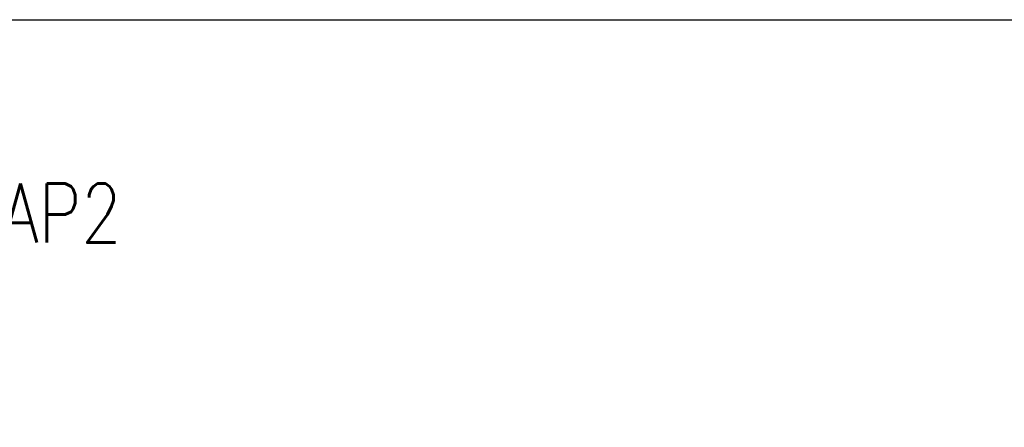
# Model space of a CAD drawing. Header units: metres. Extents: x 719936 to 720643, y 9143565 to 9144018.
# Tile 33 of 56: x 720523 to 720543, y 9143918 to 9143927. Entities that reach past the tile are written whole.
import ezdxf

# ---------------------------------------------------------------- set-up
doc = ezdxf.new("R2010")
doc.units = ezdxf.units.M
for name, color, linetype in [('_ESTRUCTURA', 1, 'Continuous'), ('AecObjExplode_PLANTA RAPIDA_Vport_1ECE', 7, 'Continuous'), ('AecObjExplode_PLANTA RAPIDA_Vport_220C', 7, 'Continuous')]:
    doc.layers.add(name, color=color, linetype=linetype)
doc.styles.add('AIR-Simplex.(0.80)', font='simplex.shx', dxfattribs={"width": 0.8})

# ---------------------------------------------------------------- blocks, each defined once
blk = doc.blocks.new('AecObjExplode_PLANTA RAPIDA_Vport_1ECE')
at = {"layer": 'Defpoints', "color": 7, "linetype": 'Continuous', "lineweight": -3, "insert": (720520.244, 9143922.215), "char_height": 1.25, "attachment_point": 8, "style": 'AIR-Simplex.(0.80)'}
blk.add_mtext('ALIN_EJE_AP2', dxfattribs=at)
blk = doc.blocks.new('AecObjExplode_PLANTA RAPIDA_Vport_220C')
at = {"layer": 'Defpoints', "color": 7, "linetype": 'Continuous', "lineweight": -3, "insert": (720520.244, 9143922.215), "char_height": 1.25, "attachment_point": 8, "style": 'AIR-Simplex.(0.80)'}
blk.add_mtext('ALIN_EJE_AP2', dxfattribs=at)

msp = doc.modelspace()

# ---------------------------------------------------------------- linework, layer by layer
at = {"layer": '_ESTRUCTURA'}
msp.add_lwpolyline([(720479.285, 9143927.055), (720560.413, 9143927.055), (720560.413, 9143903.315), (720479.285, 9143903.315)], close=True, dxfattribs=at)

# ---------------------------------------------------------------- next in the draw order: block references
at = {"layer": 'AecObjExplode_PLANTA RAPIDA_Vport_1ECE'}
msp.add_blockref('AecObjExplode_PLANTA RAPIDA_Vport_1ECE', (0, 0), dxfattribs=at)

# ---------------------------------------------------------------- next in the draw order: block references
at = {"layer": 'AecObjExplode_PLANTA RAPIDA_Vport_220C'}
msp.add_blockref('AecObjExplode_PLANTA RAPIDA_Vport_220C', (0, 0), dxfattribs=at)

doc.saveas('drawing.dxf')
